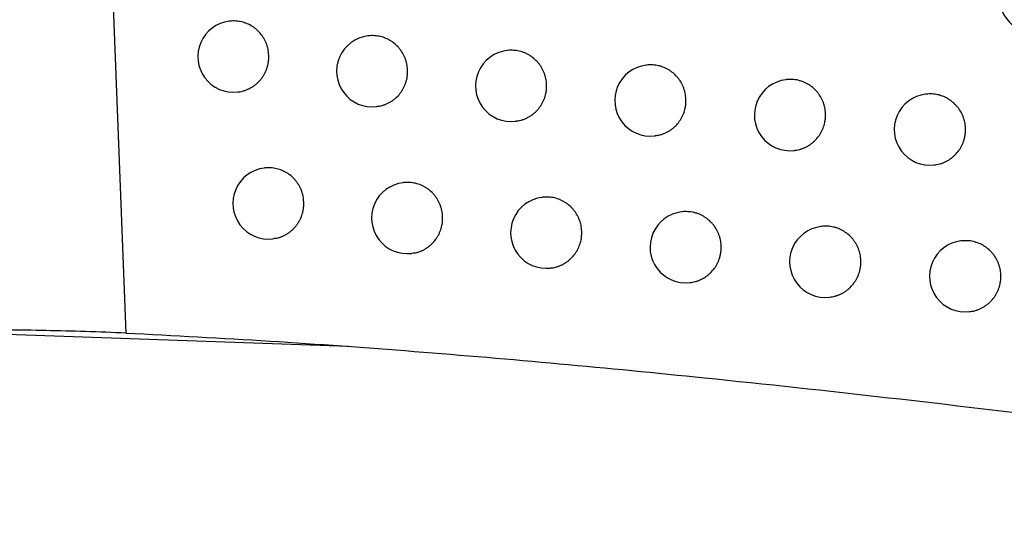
# Model space of a CAD drawing. Header units: millimetres. Extents: x -0.66 to 0.91, y -0.4 to 0.64.
# Tile 120 of 171: x 0.28254 to 0.29636, y -0.00341 to 0.00352. Entities that reach past the tile are written whole.
import ezdxf

# ---------------------------------------------------------------- set-up
doc = ezdxf.new("R2010")
doc.units = ezdxf.units.MM
doc.layers.add('FORMAT', color=7, linetype='Continuous')

msp = doc.modelspace()

# ---------------------------------------------------------------- linework, layer by layer
at = {"layer": 'FORMAT', "color": 7, "linetype": 'Continuous', "lineweight": 25}
for p, q in [((0.283249, 0.019183), (0.284027, -0.00088)), ((0.285486, 0.003499), (0.285478, 0.003498)), ((0.287433, 0.003293), (0.287425, 0.003292)), ((0.289384, 0.003088), (0.289376, 0.003087)), ((0.291339, 0.002883), (0.291332, 0.002882)), ((0.293299, 0.002679), (0.293291, 0.002678)), ((0.285597, 0.002505), (0.285603, 0.002506)), ((0.295262, 0.002475), (0.295254, 0.002474)), ((0.287544, 0.002299), (0.287551, 0.0023)), ((0.289495, 0.002094), (0.289502, 0.002095)), ((0.291451, 0.001889), (0.291458, 0.00189)), ((0.29341, 0.001685), (0.293417, 0.001686)), ((0.285977, 0.001438), (0.285969, 0.001437)), ((0.295373, 0.001481), (0.29538, 0.001482)), ((0.287926, 0.001232), (0.287917, 0.001231)), ((0.289878, 0.001027), (0.28987, 0.001026)), ((0.291834, 0.000822), (0.291826, 0.000821)), ((0.293794, 0.000618), (0.293786, 0.000617)), ((0.286088, 0.000444), (0.286095, 0.000445)), ((0.295758, 0.000414), (0.295751, 0.000413)), ((0.288036, 0.000238), (0.288043, 0.000239)), ((0.289989, 0.000033), (0.289996, 0.000034)), ((0.291945, -0.000172), (0.291952, -0.000171)), ((0.293905, -0.000376), (0.293912, -0.000375)), ((0.29587, -0.00058), (0.295877, -0.000579)), ((0.287149, -0.001067), (0.278104, -0.000755))]:
    msp.add_line(p, q, dxfattribs=at)
for centre in [(0.296789, 0.003835), (0.285537, 0.003002), (0.287485, 0.002796), (0.289436, 0.00259), (0.291391, 0.002386), (0.293351, 0.002181), (0.295314, 0.001977), (0.286029, 0.00094), (0.287977, 0.000735), (0.289929, 0.000529), (0.291886, 0.000325), (0.293846, 0.00012), (0.29581, -0.000083)]:
    msp.add_arc(centre, 0.0005, 96.8344, 276.8344, dxfattribs=at)
for points, knots in [([(0.286034, 0.003002), (0.286032, 0.00303), (0.28603, 0.003071), (0.286019, 0.003126), (0.286003, 0.00318), (0.28598, 0.003232), (0.285951, 0.00328), (0.285919, 0.003325), (0.285881, 0.003366), (0.285839, 0.003402), (0.285793, 0.003434), (0.285744, 0.00346), (0.285693, 0.003479), (0.28564, 0.003494), (0.285585, 0.003502), (0.28553, 0.003503), (0.285501, 0.003501), (0.285487, 0.003499), (0.285486, 0.003499)], [0, 0, 0, 0, 0.0980454, 0.1483525, 0.1990298, 0.2974306, 0.3473754, 0.3980459, 0.4965841, 0.5465965, 0.5973334, 0.6961496, 0.7463032, 0.7971835, 0.8962644, 0.9465539, 0.9975744, 1, 1, 1, 1]), ([(0.287982, 0.002796), (0.28798, 0.002824), (0.287979, 0.002866), (0.287967, 0.002921), (0.287955, 0.002961), (0.287934, 0.003013), (0.287907, 0.003063), (0.287875, 0.003108), (0.287839, 0.003151), (0.287797, 0.003188), (0.287752, 0.00322), (0.287704, 0.003248), (0.287653, 0.00327), (0.2876, 0.003285), (0.287559, 0.003292), (0.287518, 0.003297), (0.287477, 0.003297), (0.287448, 0.003296), (0.287434, 0.003293), (0.287433, 0.003293)], [0, 0, 0, 0, 0.098159, 0.148523, 0.199259, 0.248388, 0.347775, 0.398506, 0.447681, 0.547159, 0.597934, 0.647202, 0.746868, 0.797739, 0.847096, 0.896797, 0.947033, 0.997998, 1, 1, 1, 1]), ([(0.289934, 0.002591), (0.289933, 0.002619), (0.289931, 0.00266), (0.289919, 0.002715), (0.289907, 0.002756), (0.289886, 0.002808), (0.289859, 0.002858), (0.289827, 0.002903), (0.28979, 0.002945), (0.289749, 0.002983), (0.289703, 0.003015), (0.289655, 0.003043), (0.289604, 0.003065), (0.289551, 0.003079), (0.28951, 0.003087), (0.289469, 0.003091), (0.289428, 0.003091), (0.289399, 0.003091), (0.289385, 0.003088), (0.289384, 0.003088)], [0, 0, 0, 0, 0.098256, 0.148671, 0.199456, 0.248634, 0.348121, 0.398904, 0.448109, 0.547652, 0.598461, 0.647724, 0.74738, 0.798248, 0.847565, 0.897226, 0.947422, 0.998348, 1, 1, 1, 1]), ([(0.285603, 0.002506), (0.285613, 0.002507), (0.285636, 0.00251), (0.285672, 0.002519), (0.285712, 0.002531), (0.28575, 0.002547), (0.285786, 0.002566), (0.285822, 0.002589), (0.285866, 0.002623), (0.285906, 0.002662), (0.28594, 0.002706), (0.285971, 0.002753), (0.285995, 0.002803), (0.286013, 0.002856), (0.286024, 0.002901), (0.286032, 0.002949), (0.286033, 0.002984), (0.286034, 0.003002)], [0, 0, 0, 0, 0.039385, 0.098354, 0.157758, 0.215044, 0.27315, 0.331673, 0.391054, 0.506089, 0.564484, 0.623735, 0.738436, 0.79666, 0.855737, 0.927468, 1, 1, 1, 1]), ([(0.28755, 0.002304), (0.287574, 0.002306), (0.287611, 0.002309), (0.287659, 0.002326), (0.287698, 0.002342), (0.287734, 0.002361), (0.28777, 0.002383), (0.287803, 0.002409), (0.287844, 0.002446), (0.28788, 0.002488), (0.287911, 0.002535), (0.287938, 0.002584), (0.287958, 0.002637), (0.287973, 0.002695), (0.28798, 0.002744), (0.287981, 0.002779), (0.287982, 0.002796)], [0, 0, 0, 0, 0.0985, 0.157825, 0.21525, 0.273078, 0.33153, 0.390836, 0.448174, 0.564173, 0.623391, 0.680615, 0.796386, 0.855486, 0.927342, 1, 1, 1, 1]), ([(0.29189, 0.002386), (0.291889, 0.002414), (0.291887, 0.002456), (0.291875, 0.002511), (0.291863, 0.002551), (0.291842, 0.002604), (0.291815, 0.002653), (0.291783, 0.002698), (0.291746, 0.002741), (0.291705, 0.002778), (0.291659, 0.00281), (0.291611, 0.002838), (0.29156, 0.00286), (0.291506, 0.002875), (0.291465, 0.002882), (0.291424, 0.002886), (0.291383, 0.002886), (0.291354, 0.002886), (0.29134, 0.002883), (0.29134, 0.002883)], [0, 0, 0, 0, 0.098329, 0.148781, 0.199603, 0.248818, 0.34838, 0.399201, 0.44843, 0.54802, 0.598856, 0.648114, 0.747763, 0.798628, 0.847915, 0.897547, 0.947711, 0.998607, 1, 1, 1, 1]), ([(0.293851, 0.002182), (0.293849, 0.00221), (0.293847, 0.002252), (0.293835, 0.002307), (0.293823, 0.002347), (0.293803, 0.002399), (0.293776, 0.002449), (0.293743, 0.002494), (0.293706, 0.002537), (0.293665, 0.002574), (0.293619, 0.002606), (0.293571, 0.002634), (0.293519, 0.002655), (0.293466, 0.00267), (0.293425, 0.002678), (0.293383, 0.002682), (0.293342, 0.002682), (0.293313, 0.002682), (0.293299, 0.002679), (0.293299, 0.002678)], [0, 0, 0, 0, 0.098378, 0.148855, 0.199702, 0.248941, 0.348553, 0.3994, 0.448645, 0.548268, 0.59912, 0.648376, 0.74802, 0.798884, 0.84815, 0.897761, 0.947906, 0.998781, 1, 1, 1, 1]), ([(0.289502, 0.002099), (0.289525, 0.002101), (0.289563, 0.002104), (0.289611, 0.002121), (0.28965, 0.002136), (0.289686, 0.002156), (0.289722, 0.002178), (0.289755, 0.002203), (0.289786, 0.002231), (0.289814, 0.002262), (0.28984, 0.002295), (0.289863, 0.00233), (0.28989, 0.002379), (0.28991, 0.002432), (0.289925, 0.002489), (0.289933, 0.002538), (0.289934, 0.002573), (0.289934, 0.002591)], [0, 0, 0, 0, 0.098757, 0.158003, 0.215358, 0.273114, 0.331493, 0.390724, 0.448023, 0.505723, 0.564045, 0.623219, 0.680448, 0.796227, 0.855329, 0.927263, 1, 1, 1, 1]), ([(0.291457, 0.001894), (0.291481, 0.001896), (0.291518, 0.001899), (0.291567, 0.001916), (0.291605, 0.001932), (0.291642, 0.001951), (0.291678, 0.001973), (0.291711, 0.001998), (0.291752, 0.002036), (0.291789, 0.002078), (0.291819, 0.002125), (0.291846, 0.002174), (0.291867, 0.002227), (0.291881, 0.002285), (0.291889, 0.002333), (0.29189, 0.002369), (0.29189, 0.002386)], [0, 0, 0, 0, 0.098974, 0.15817, 0.215481, 0.273193, 0.331527, 0.390712, 0.447992, 0.563871, 0.623024, 0.680267, 0.796072, 0.855187, 0.927191, 1, 1, 1, 1]), ([(0.295815, 0.001978), (0.295814, 0.002006), (0.295812, 0.002048), (0.2958, 0.002103), (0.295788, 0.002143), (0.295767, 0.002196), (0.29574, 0.002245), (0.295707, 0.00229), (0.29567, 0.002333), (0.295629, 0.00237), (0.295583, 0.002402), (0.295534, 0.00243), (0.295483, 0.002452), (0.295429, 0.002466), (0.295374, 0.002477), (0.295319, 0.002479), (0.295277, 0.002477), (0.295262, 0.002475), (0.295262, 0.002475)], [0, 0, 0, 0, 0.098411, 0.148904, 0.199768, 0.249024, 0.348669, 0.399533, 0.448789, 0.548436, 0.599301, 0.648559, 0.748209, 0.799075, 0.848335, 0.947987, 0.998856, 1, 1, 1, 1]), ([(0.293417, 0.001687), (0.293427, 0.001688), (0.29345, 0.001689), (0.293487, 0.001699), (0.293527, 0.001711), (0.293565, 0.001727), (0.293602, 0.001746), (0.293637, 0.001769), (0.293671, 0.001794), (0.293712, 0.001832), (0.293749, 0.001874), (0.293779, 0.001921), (0.293806, 0.00197), (0.293827, 0.002022), (0.293841, 0.00208), (0.293849, 0.002129), (0.29385, 0.002164), (0.293851, 0.002182)], [0, 0, 0, 0, 0.040526, 0.099242, 0.15839, 0.215659, 0.273329, 0.331619, 0.39076, 0.448014, 0.563843, 0.622968, 0.680209, 0.796009, 0.85512, 0.927158, 1, 1, 1, 1]), ([(0.29538, 0.001483), (0.29539, 0.001484), (0.295414, 0.001486), (0.295451, 0.001495), (0.295491, 0.001507), (0.295542, 0.001529), (0.29559, 0.001557), (0.295635, 0.00159), (0.295676, 0.001628), (0.295713, 0.00167), (0.295744, 0.001717), (0.295771, 0.001766), (0.295791, 0.001819), (0.295806, 0.001877), (0.295814, 0.001925), (0.295815, 0.00196), (0.295815, 0.001978)], [0, 0, 0, 0, 0.040615, 0.099314, 0.158444, 0.2157, 0.331532, 0.390658, 0.447911, 0.563736, 0.622859, 0.68011, 0.795931, 0.855053, 0.927124, 1, 1, 1, 1]), ([(0.286525, 0.000941), (0.286524, 0.000968), (0.286522, 0.00101), (0.28651, 0.001065), (0.286498, 0.001106), (0.286478, 0.001158), (0.286451, 0.001207), (0.286418, 0.001252), (0.286382, 0.001295), (0.286341, 0.001333), (0.286296, 0.001365), (0.286248, 0.001392), (0.286197, 0.001414), (0.286144, 0.001429), (0.286103, 0.001437), (0.286062, 0.001441), (0.286021, 0.001441), (0.285992, 0.001441), (0.285978, 0.001438), (0.285977, 0.001438)], [0, 0, 0, 0, 0.098076, 0.148398, 0.199091, 0.248178, 0.347481, 0.398168, 0.447317, 0.546742, 0.597488, 0.646762, 0.746439, 0.797315, 0.846707, 0.896444, 0.946715, 0.997717, 1, 1, 1, 1]), ([(0.288474, 0.000735), (0.288473, 0.000763), (0.288471, 0.000805), (0.288459, 0.00086), (0.288447, 0.0009), (0.288427, 0.000952), (0.2884, 0.001002), (0.288367, 0.001047), (0.288331, 0.001089), (0.28829, 0.001127), (0.288244, 0.001159), (0.288197, 0.001187), (0.288145, 0.001209), (0.288092, 0.001223), (0.288051, 0.001231), (0.28801, 0.001235), (0.287969, 0.001235), (0.28794, 0.001235), (0.287926, 0.001232), (0.287926, 0.001232)], [0, 0, 0, 0, 0.098187, 0.148566, 0.199316, 0.248459, 0.347876, 0.398622, 0.447805, 0.547302, 0.598087, 0.647353, 0.747016, 0.797886, 0.847231, 0.89692, 0.947144, 0.998097, 1, 1, 1, 1]), ([(0.290428, 0.00053), (0.290426, 0.000558), (0.290425, 0.0006), (0.290413, 0.000654), (0.2904, 0.000695), (0.29038, 0.000747), (0.290353, 0.000797), (0.29032, 0.000842), (0.290284, 0.000885), (0.290243, 0.000922), (0.290197, 0.000954), (0.290149, 0.000982), (0.290098, 0.001004), (0.290044, 0.001018), (0.28999, 0.001029), (0.289935, 0.001031), (0.289892, 0.00103), (0.289878, 0.001027), (0.289878, 0.001027)], [0, 0, 0, 0, 0.098285, 0.148714, 0.199514, 0.248707, 0.348223, 0.399021, 0.448237, 0.547802, 0.598623, 0.647888, 0.74755, 0.798421, 0.847733, 0.947492, 0.998414, 1, 1, 1, 1]), ([(0.286094, 0.000449), (0.286117, 0.000451), (0.286155, 0.000454), (0.286203, 0.00047), (0.286241, 0.000486), (0.286278, 0.000505), (0.286313, 0.000528), (0.286346, 0.000553), (0.286377, 0.000581), (0.286406, 0.000611), (0.286431, 0.000645), (0.286454, 0.00068), (0.286481, 0.000729), (0.286501, 0.000781), (0.286516, 0.000839), (0.286524, 0.000888), (0.286525, 0.000923), (0.286525, 0.000941)], [0, 0, 0, 0, 0.098263, 0.1576447, 0.2151199, 0.2729983, 0.3315016, 0.3908618, 0.4482218, 0.5059846, 0.5643719, 0.6236155, 0.6808252, 0.7965669, 0.8556535, 0.9274264, 1, 1, 1, 1]), ([(0.288043, 0.000243), (0.288066, 0.000245), (0.288103, 0.000248), (0.288152, 0.000265), (0.28819, 0.00028), (0.288227, 0.0003), (0.288262, 0.000322), (0.288295, 0.000347), (0.288337, 0.000385), (0.288373, 0.000427), (0.288404, 0.000474), (0.28843, 0.000523), (0.288451, 0.000576), (0.288465, 0.000634), (0.288473, 0.000682), (0.288474, 0.000717), (0.288474, 0.000735)], [0, 0, 0, 0, 0.098576, 0.15788, 0.215286, 0.273094, 0.331526, 0.390812, 0.44814, 0.564119, 0.623326, 0.680554, 0.796331, 0.855434, 0.927316, 1, 1, 1, 1]), ([(0.292385, 0.000325), (0.292384, 0.000353), (0.292382, 0.000395), (0.29237, 0.00045), (0.292358, 0.00049), (0.292337, 0.000543), (0.29231, 0.000592), (0.292277, 0.000638), (0.292241, 0.00068), (0.292199, 0.000718), (0.292154, 0.000749), (0.292106, 0.000777), (0.292054, 0.000799), (0.292001, 0.000814), (0.291946, 0.000824), (0.291891, 0.000826), (0.291848, 0.000825), (0.291834, 0.000822), (0.291834, 0.000822)], [0, 0, 0, 0, 0.098351, 0.148814, 0.199648, 0.248874, 0.348458, 0.399291, 0.448528, 0.548136, 0.59898, 0.648242, 0.747898, 0.798767, 0.848052, 0.947756, 0.99865, 1, 1, 1, 1]), ([(0.294346, 0.000121), (0.294345, 0.000149), (0.294343, 0.000191), (0.294331, 0.000246), (0.294319, 0.000286), (0.294298, 0.000339), (0.294271, 0.000388), (0.294238, 0.000433), (0.294202, 0.000476), (0.29416, 0.000514), (0.294114, 0.000545), (0.294066, 0.000573), (0.294015, 0.000595), (0.293961, 0.000609), (0.29392, 0.000617), (0.293879, 0.000621), (0.293837, 0.000621), (0.293809, 0.000621), (0.293795, 0.000618), (0.293794, 0.000618)], [0, 0, 0, 0, 0.098386, 0.148866, 0.199718, 0.248961, 0.34858, 0.399432, 0.448679, 0.548307, 0.599162, 0.648417, 0.748061, 0.798924, 0.848187, 0.897794, 0.947935, 0.998807, 1, 1, 1, 1]), ([(0.289995, 0.000035), (0.290005, 0.000036), (0.290028, 0.000038), (0.290065, 0.000047), (0.290105, 0.000059), (0.290143, 0.000075), (0.29018, 0.000094), (0.290215, 0.000117), (0.290248, 0.000142), (0.29029, 0.00018), (0.290326, 0.000222), (0.290357, 0.000269), (0.290383, 0.000318), (0.290404, 0.000371), (0.290419, 0.000428), (0.290426, 0.000477), (0.290427, 0.000512), (0.290428, 0.00053)], [0, 0, 0, 0, 0.040161, 0.098956, 0.158183, 0.215521, 0.27326, 0.331622, 0.390836, 0.448125, 0.564024, 0.623189, 0.680418, 0.796196, 0.855297, 0.927247, 1, 1, 1, 1]), ([(0.296312, -0.000083), (0.29631, -0.000055), (0.296308, -0.000013), (0.296296, 0.000042), (0.296284, 0.000083), (0.296264, 0.000135), (0.296236, 0.000184), (0.296203, 0.00023), (0.296167, 0.000272), (0.296125, 0.00031), (0.296079, 0.000342), (0.296031, 0.000369), (0.295979, 0.000391), (0.295926, 0.000406), (0.295871, 0.000416), (0.295815, 0.000418), (0.295773, 0.000416), (0.295759, 0.000414), (0.295758, 0.000414)], [0, 0, 0, 0, 0.098413, 0.148907, 0.199773, 0.249029, 0.348676, 0.399542, 0.448799, 0.548447, 0.599312, 0.64857, 0.748219, 0.799085, 0.848343, 0.947994, 0.998861, 1, 1, 1, 1]), ([(0.291952, -0.000169), (0.291962, -0.000169), (0.291985, -0.000167), (0.292022, -0.000158), (0.292062, -0.000145), (0.2921, -0.000129), (0.292137, -0.00011), (0.292172, -0.000088), (0.292205, -0.000062), (0.292247, -0.000025), (0.292283, 0.000018), (0.292314, 0.000064), (0.292341, 0.000113), (0.292361, 0.000166), (0.292376, 0.000224), (0.292384, 0.000273), (0.292385, 0.000308), (0.292385, 0.000325)], [0, 0, 0, 0, 0.040399, 0.099143, 0.15832, 0.215613, 0.273307, 0.331622, 0.390788, 0.448055, 0.563908, 0.623047, 0.680283, 0.796075, 0.855183, 0.927189, 1, 1, 1, 1]), ([(0.293912, -0.000374), (0.293922, -0.000373), (0.293946, -0.000371), (0.293982, -0.000362), (0.294022, -0.00035), (0.294061, -0.000333), (0.294098, -0.000314), (0.294133, -0.000292), (0.294166, -0.000267), (0.294208, -0.000229), (0.294244, -0.000187), (0.294275, -0.00014), (0.294302, -0.000091), (0.294323, -0.000038), (0.294337, 0.00002), (0.294345, 0.000068), (0.294346, 0.000103), (0.294346, 0.000121)], [0, 0, 0, 0, 0.0405532, 0.0992623, 0.1584033, 0.2156667, 0.2733307, 0.3316152, 0.3907498, 0.448002, 0.5638253, 0.6229484, 0.6801904, 0.7959928, 0.8551051, 0.9271504, 1, 1, 1, 1]), ([(0.295877, -0.000579), (0.295887, -0.000577), (0.29591, -0.000575), (0.295947, -0.000566), (0.295987, -0.000553), (0.296038, -0.000532), (0.296087, -0.000504), (0.296131, -0.00047), (0.296173, -0.000433), (0.296209, -0.00039), (0.29624, -0.000344), (0.296267, -0.000295), (0.296288, -0.000242), (0.296302, -0.000184), (0.29631, -0.000135), (0.296311, -0.0001), (0.296312, -0.000083)], [0, 0, 0, 0, 0.041092, 0.099366, 0.15849, 0.215741, 0.331562, 0.390683, 0.447933, 0.56375, 0.62287, 0.680119, 0.795935, 0.855054, 0.927125, 1, 1, 1, 1]), ([(0.284027, -0.00088), (0.283838, -0.000873), (0.28346, -0.000858), (0.282903, -0.000845), (0.282352, -0.000834), (0.282022, -0.000843), (0.281857, -0.000848)], [0, 0, 0, 0, 0.249718, 0.499988, 0.750081, 1, 1, 1, 1]), ([(0.284027, -0.00088), (0.2847, -0.000915), (0.286048, -0.000985), (0.288077, -0.001133), (0.29011, -0.001306), (0.292329, -0.001522), (0.294732, -0.001783), (0.297322, -0.002091), (0.299917, -0.002419), (0.302445, -0.002753), (0.304904, -0.003086), (0.306498, -0.003303), (0.307294, -0.003411)], [0, 0, 0, 0, 0.0876557, 0.1753515, 0.2631534, 0.3509856, 0.4621204, 0.5733027, 0.6846119, 0.7959585, 0.8979668, 1, 1, 1, 1])]:
    msp.add_open_spline(points, degree=3, knots=knots, dxfattribs=at)

doc.saveas('drawing.dxf')
